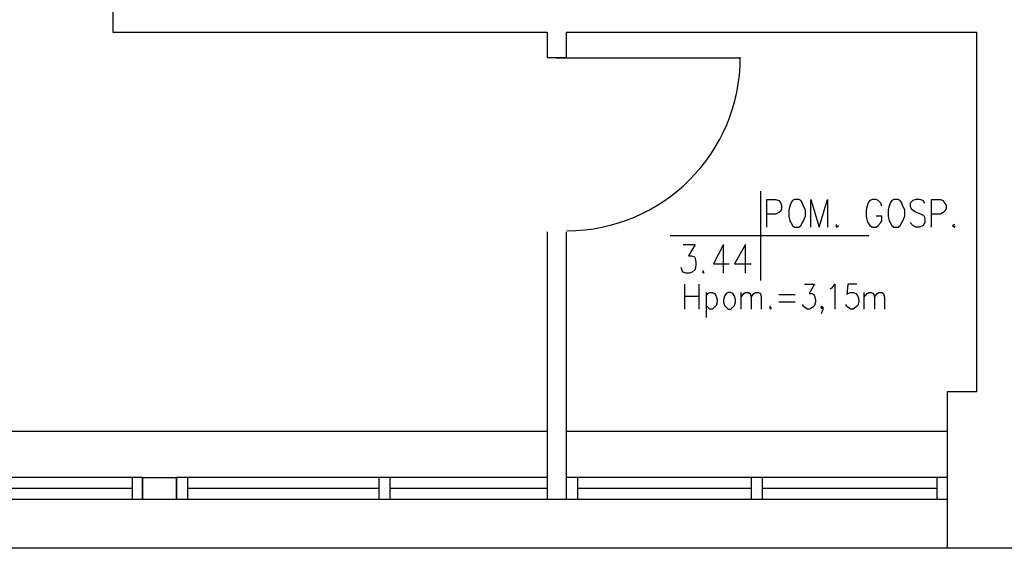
# Model space of a CAD drawing. Header units: millimetres. Extents: x -523 to 1404227, y -783705 to 1038705.
# Tile 4 of 256: x 20245 to 24779, y 284 to 2716. Entities that reach past the tile are written whole.
import ezdxf

# ---------------------------------------------------------------- set-up
doc = ezdxf.new("R2010")
doc.units = ezdxf.units.MM
doc.linetypes.add('0.5_0.5', pattern=[1, 0.5, -0.5])
for name, color, linetype in [('PDF _0', 252, 'Continuous'), ('PDF _BA_met', 7, 'Continuous'), ('PDF _Cienka', 7, 'Continuous'), ('PDF _PG_WYMIARY', 7, 'Continuous'), ('PDF _PG_WYPOSAŻENIE', 7, 'Continuous')]:
    doc.layers.add(name, color=color, linetype=linetype)

# ---------------------------------------------------------------- blocks, each defined once
blk = doc.blocks.new('A$Cc5eb5aaa')
at = {"layer": 'PDF _0', "color": 7, "lineweight": -3}
for points in [[(20884.4, 8598.5), (20884.4, 8437.6), (21197.7, 8437.6), (21197.7, 4051.6)], [(21197.7, 4051.6), (23195.9, 4051.6)], [(23195.9, 4051.6), (23195.9, 3933)], [(23284.8, 4051.6), (25173, 4051.6)], [(23284.8, 4051.6), (23284.8, 3933)], [(25173, 4051.6), (25173, 2396.2)], [(23284.8, 3933), (23195.9, 3933)], [(23238.3, 3933), (24085, 3933)], [(23195.9, 3132.9), (23195.9, 1900.9)], [(23284.8, 3132.9), (23284.8, 1900.9)], [(25173, 2396.2), (25037.6, 2396.2), (25037.6, 1676.5)], [(23195.9, 2214.2), (19533.9, 2214.2)], [(25037.6, 2214.2), (23284.8, 2214.2)], [(21333.1, 2002.5), (19533.9, 2002.5)], [(21333.1, 1900.9), (19533.9, 1900.9), (19533.9, 2002.5)], [(21286.6, 2002.5), (21286.6, 1900.9)], [(21333.1, 2002.5), (21333.1, 1900.9)], [(23195.9, 2002.5), (21489.8, 2002.5)], [(25037.6, 1900.9), (21489.8, 1900.9), (21489.8, 2002.5)], [(21540.6, 2002.5), (21540.6, 1900.9)], [(22421.2, 2002.5), (22421.2, 1900.9)], [(22472, 2002.5), (22472, 1900.9)], [(25037.6, 2002.5), (23284.8, 2002.5)], [(23284.8, 2002.5), (23284.8, 1900.9)], [(23335.6, 2002.5), (23335.6, 1900.9)], [(24135.8, 2002.5), (24135.8, 1900.9)], [(24186.6, 2002.5), (24135.8, 2002.5)], [(24186.6, 2002.5), (24186.6, 1900.9)], [(24991, 2002.5), (24991, 1900.9)], [(25037.6, 2002.5), (25037.6, 1900.9)], [(21286.6, 1951.7), (20482.2, 1951.7)], [(21307.7, 1951.7), (21307.7, 1951.7)], [(22421.2, 1951.7), (21540.6, 1951.7)], [(22446.6, 1951.7), (22446.6, 1951.7)], [(23195.9, 1951.7), (22472, 1951.7)], [(23310.2, 1951.7), (23310.2, 1951.7)], [(24135.8, 1951.7), (23335.6, 1951.7)], [(24161.2, 1951.7), (24161.2, 1951.7)], [(24161.2, 1951.7), (24161.2, 1951.7)], [(24991, 1951.7), (24186.6, 1951.7)], [(25016.4, 1951.7), (25016.4, 1951.7)], [(25016.4, 1951.7), (25016.4, 1951.7)], [(25791.1, 1676.5), (17188.4, 1676.5)]]:
    blk.add_lwpolyline(points, dxfattribs=at)
blk.add_lwpolyline([(21489.8, 2002.5), (21489.8, 1900.9), (21333.1, 1900.9), (21333.1, 2002.5)], close=True, dxfattribs=at)
at = {"layer": 'PDF _BA_met', "lineweight": -3}
for points in [[(24178.1, 3319.1), (24178.1, 2908.5)], [(24207.8, 3154), (24207.8, 3281), (24250.1, 3281), (24262.8, 3276.8), (24271.3, 3268.3), (24275.5, 3255.6), (24275.5, 3238.7), (24271.3, 3226), (24262.8, 3221.8), (24250.1, 3213.3), (24207.8, 3213.3)], [(24411, 3154), (24411, 3281), (24449.1, 3154), (24487.2, 3281), (24487.2, 3154)], [(24737, 3251.4), (24732.7, 3264.1), (24720, 3276.8), (24711.6, 3281), (24694.6, 3281), (24681.9, 3276.8), (24673.5, 3264.1), (24669.2, 3251.4), (24665, 3234.5), (24665, 3204.8), (24669.2, 3183.7), (24673.5, 3175.2), (24681.9, 3162.5), (24694.6, 3154), (24711.6, 3154), (24720, 3162.5), (24732.7, 3175.2), (24737, 3183.7), (24737, 3204.8), (24711.6, 3204.8)], [(24935.9, 3264.1), (24927.5, 3276.8), (24910.5, 3281), (24893.6, 3281), (24880.9, 3276.8), (24868.2, 3264.1), (24868.2, 3251.4), (24872.4, 3238.7), (24880.9, 3234.5), (24889.4, 3226), (24919, 3213.3), (24927.5, 3209.1), (24931.7, 3204.8), (24935.9, 3192.1), (24935.9, 3175.2), (24927.5, 3162.5), (24910.5, 3154), (24893.6, 3154), (24880.9, 3162.5), (24868.2, 3175.2)], [(24965.6, 3154), (24965.6, 3281), (25007.9, 3281), (25020.6, 3276.8), (25024.9, 3268.3), (25033.3, 3255.6), (25033.3, 3238.7), (25024.9, 3226), (25020.6, 3221.8), (25007.9, 3213.3), (24965.6, 3213.3)], [(24529.5, 3166.7), (24525.3, 3162.5), (24529.5, 3154), (24538, 3162.5)], [(25071.4, 3166.7), (25063, 3162.5), (25071.4, 3154), (25075.7, 3162.5)], [(23763.2, 3115.9), (24677.7, 3115.9)], [(23822.5, 3073.6), (23877.5, 3073.6), (23847.9, 3022.8), (23860.6, 3022.8), (23873.3, 3018.6), (23877.5, 3010.1), (23881.8, 2993.2), (23881.8, 2980.5), (23877.5, 2959.3), (23864.8, 2946.6), (23852.1, 2942.4), (23835.2, 2942.4), (23822.5, 2946.6), (23818.3, 2955.1), (23814, 2967.8)], [(24008.8, 2942.4), (24008.8, 3073.6), (23962.2, 2984.7), (24034.2, 2984.7)], [(24110.4, 2942.4), (24110.4, 3073.6), (24059.6, 2984.7), (24135.8, 2984.7)], [(23915.7, 2955.1), (23911.4, 2946.6), (23915.7, 2942.4), (23919.9, 2946.6)]]:
    blk.add_lwpolyline(points, dxfattribs=at)
for points in [[(24334.8, 3281), (24326.3, 3276.8), (24317.8, 3264.1), (24313.6, 3251.4), (24309.4, 3234.5), (24309.4, 3204.8), (24313.6, 3183.7), (24317.8, 3175.2), (24326.3, 3162.5), (24334.8, 3154), (24355.9, 3154), (24364.4, 3162.5), (24372.9, 3175.2), (24377.1, 3183.7), (24385.6, 3204.8), (24385.6, 3234.5), (24377.1, 3251.4), (24372.9, 3264.1), (24364.4, 3276.8), (24355.9, 3281)], [(24792, 3281), (24783.5, 3276.8), (24775.1, 3264.1), (24770.8, 3251.4), (24766.6, 3234.5), (24766.6, 3204.8), (24770.8, 3183.7), (24775.1, 3175.2), (24783.5, 3162.5), (24792, 3154), (24813.2, 3154), (24821.6, 3162.5), (24830.1, 3175.2), (24834.3, 3183.7), (24842.8, 3204.8), (24842.8, 3234.5), (24834.3, 3251.4), (24830.1, 3264.1), (24821.6, 3276.8), (24813.2, 3281)]]:
    blk.add_lwpolyline(points, close=True, dxfattribs=at)
at = {"layer": 'PDF _Cienka', "lineweight": -3}
blk.add_arc((23287.9, 3935.6), 798, 270, 0, dxfattribs=at)
at = {"layer": 'PDF _PG_WYMIARY', "lineweight": -3}
for points in [[(22302.6, 2214.2), (21980.9, 2214.2)], [(24377.1, 2214.2), (24055.4, 2214.2)]]:
    blk.add_lwpolyline(points, dxfattribs=at)
at = {"layer": 'PDF _PG_WYPOSAŻENIE', "lineweight": -3}
for points in [[(23831, 2777.2), (23831, 2891.6)], [(23894.5, 2891.6), (23894.5, 2777.2)], [(24381.3, 2891.6), (24427.9, 2891.6), (24402.5, 2849.2), (24415.2, 2849.2), (24423.7, 2845), (24427.9, 2836.5), (24432.2, 2819.6), (24432.2, 2811.1), (24427.9, 2794.2), (24419.4, 2785.7), (24406.7, 2777.2), (24394, 2777.2), (24381.3, 2785.7), (24377.1, 2789.9), (24372.9, 2798.4)], [(24499.9, 2870.4), (24508.4, 2874.6), (24521.1, 2891.6), (24521.1, 2777.2)], [(24622.7, 2891.6), (24580.3, 2891.6), (24576.1, 2845), (24580.3, 2849.2), (24593, 2853.5), (24605.7, 2853.5), (24618.4, 2849.2), (24626.9, 2836.5), (24631.1, 2819.6), (24631.1, 2811.1), (24626.9, 2794.2), (24618.4, 2785.7), (24605.7, 2777.2), (24593, 2777.2), (24580.3, 2785.7), (24576.1, 2789.9), (24571.9, 2798.4)], [(23831, 2836.5), (23894.5, 2836.5)], [(23928.4, 2853.5), (23928.4, 2739.1)], [(23928.4, 2836.5), (23936.8, 2849.2), (23945.3, 2853.5), (23958, 2853.5), (23966.5, 2849.2), (23974.9, 2836.5), (23979.2, 2819.6), (23979.2, 2811.1), (23974.9, 2794.2), (23966.5, 2785.7), (23958, 2777.2), (23945.3, 2777.2), (23936.8, 2785.7), (23928.4, 2794.2)], [(24089.2, 2777.2), (24089.2, 2853.5)], [(24089.2, 2832.3), (24101.9, 2849.2), (24110.4, 2853.5), (24123.1, 2853.5), (24131.6, 2849.2), (24135.8, 2832.3), (24135.8, 2777.2)], [(24135.8, 2832.3), (24148.5, 2849.2), (24157, 2853.5), (24169.7, 2853.5), (24178.1, 2849.2), (24182.4, 2832.3), (24182.4, 2777.2)], [(24262.8, 2845), (24339, 2845)], [(24262.8, 2811.1), (24339, 2811.1)], [(24656.5, 2777.2), (24656.5, 2853.5)], [(24656.5, 2832.3), (24669.2, 2849.2), (24677.7, 2853.5), (24690.4, 2853.5), (24698.9, 2849.2), (24703.1, 2832.3), (24703.1, 2777.2)], [(24703.1, 2832.3), (24715.8, 2849.2), (24724.3, 2853.5), (24737, 2853.5), (24745.4, 2849.2), (24749.7, 2832.3), (24749.7, 2777.2)], [(24224.7, 2789.9), (24220.5, 2785.7), (24224.7, 2777.2), (24228.9, 2785.7)], [(24466, 2785.7), (24461.8, 2777.2), (24457.6, 2785.7), (24461.8, 2789.9), (24466, 2785.7), (24466, 2773), (24461.8, 2764.5), (24457.6, 2756.1)]]:
    blk.add_lwpolyline(points, dxfattribs=at)
blk.add_lwpolyline([(24030, 2853.5), (24021.5, 2849.2), (24013, 2836.5), (24008.8, 2819.6), (24008.8, 2811.1), (24013, 2794.2), (24021.5, 2785.7), (24030, 2777.2), (24042.7, 2777.2), (24051.1, 2785.7), (24059.6, 2794.2), (24063.8, 2811.1), (24063.8, 2819.6), (24059.6, 2836.5), (24051.1, 2849.2), (24042.7, 2853.5)], close=True, dxfattribs=at)

msp = doc.modelspace()

# ---------------------------------------------------------------- block references
at = {"color": 1, "linetype": '0.5_0.5', "ltscale": 10}
msp.add_blockref('A$Cc5eb5aaa', (-522.84, -1392.86), dxfattribs=at)

doc.saveas('drawing.dxf')
